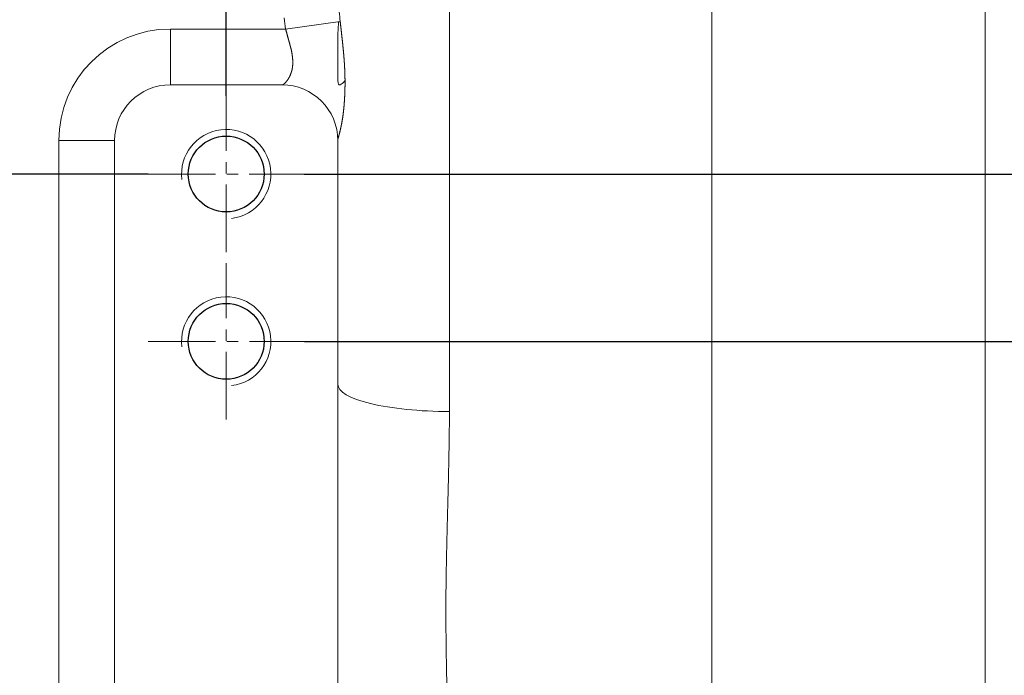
# Model space of a CAD drawing. Header units: millimetres. Extents: x 176 to 9387, y -11044 to -3322.
# Tile 195 of 256: x 8336 to 8425, y -9976 to -9917. Entities that reach past the tile are written whole.
import ezdxf

# ---------------------------------------------------------------- set-up
doc = ezdxf.new("R2010")
doc.units = ezdxf.units.MM
doc.header["$LTSCALE"] = 0.3175
doc.linetypes.add('CENTER2', pattern=[28.575, 19.05, -3.175, 3.175, -3.175])
for name, color, linetype, lineweight in [('1轮廓实线层', 7, 'Continuous', 18), ('2细线层', 4, 'Continuous', 13), ('3中心线层', 1, 'CENTER2', 13), ('7标注层', 4, 'Continuous', 13)]:
    doc.layers.add(name, color=color, linetype=linetype, lineweight=lineweight)
doc.styles.add('PC_TEXTSTYLE', font='ISOCP.SHX', dxfattribs={"width": 0.707, "bigfont": 'GBCBIG.SHX'})
doc.dimstyles.new('GB_LINEAR', dxfattribs={"dimtxt": 3.5, "dimasz": 3.5, "dimexe": 1, "dimexo": 0, "dimgap": 1.5, "dimtad": 1, "dimdsep": 46, "dimtxsty": 'PC_TEXTSTYLE', "dimcen": 0, "dimclrd": 256, "dimclrt": 3, "dimadec": 0, "dimazin": 2, "dimtp": 0.1, "dimtm": 0.1, "dimtfac": 0.71, "dimtdec": 3, "dimtmove": 0, "dimatfit": 3, "dimfxl": 1, "dimtfill": 1, "dimarcsym": 0})

# ---------------------------------------------------------------- blocks, each defined once
blk = doc.blocks.new('*D61')
at = {"layer": '7标注层', "color": 0, "lineweight": -2, "transparency": 16777216}
for p, q in [((8317.856, -9734.193), (8317.856, -9661.514)), ((8354.857, -9924.193), (8354.857, -9661.514))]:
    blk.add_line(p, q, dxfattribs=at)
at = {"layer": '7标注层', "lineweight": -2, "transparency": 16777216}
blk.add_line((8330.106, -9665.014), (8342.607, -9665.014), dxfattribs=at)
at = {"layer": '7标注层', "transparency": 16777216}
for points in [[(8330.106, -9662.972), (8330.106, -9667.055), (8317.856, -9665.014)], [(8342.607, -9667.055), (8342.607, -9662.972), (8354.857, -9665.014)]]:
    blk.add_solid(points, dxfattribs=at)
at = {"layer": 'Defpoints', "color": 0, "transparency": 16777216}
for p in [(8354.857, -9665.014), (8317.856, -9734.193), (8354.857, -9924.193)]:
    blk.add_point(p, dxfattribs=at)
at = {"layer": '7标注层', "color": 3, "transparency": 16777216, "insert": (8336.357, -9653.639), "char_height": 12.25, "attachment_point": 5, "style": 'PC_TEXTSTYLE', "bg_fill": 3, "box_fill_scale": 1.1, "bg_fill_color": 257, "bg_fill_transparency": 0}
blk.add_mtext('37', dxfattribs=at)
blk = doc.blocks.new('*D62')
at = {"layer": '7标注层', "color": 0, "lineweight": -2, "transparency": 16777216}
for p, q in [((8281.856, -9770.193), (8255.356, -9770.193)), ((8347.857, -9931.193), (8255.356, -9931.193))]:
    blk.add_line(p, q, dxfattribs=at)
at = {"layer": '7标注层', "lineweight": -2, "transparency": 16777216}
blk.add_line((8258.856, -9782.443), (8258.856, -9918.943), dxfattribs=at)
at = {"layer": '7标注层', "transparency": 16777216}
for points in [[(8260.898, -9782.443), (8256.815, -9782.443), (8258.856, -9770.193)], [(8256.815, -9918.943), (8260.898, -9918.943), (8258.856, -9931.193)]]:
    blk.add_solid(points, dxfattribs=at)
at = {"layer": 'Defpoints', "color": 0, "transparency": 16777216}
for p in [(8281.856, -9770.193), (8258.856, -9931.193), (8347.857, -9931.193)]:
    blk.add_point(p, dxfattribs=at)
at = {"layer": '7标注层', "color": 3, "transparency": 16777216, "insert": (8247.481, -9850.693), "char_height": 12.25, "attachment_point": 5, "rotation": 90, "style": 'PC_TEXTSTYLE', "bg_fill": 3, "box_fill_scale": 1.1, "bg_fill_color": 257, "bg_fill_transparency": 0}
blk.add_mtext('161', dxfattribs=at)
blk = doc.blocks.new('_Oblique')
at = {"color": 0, "lineweight": -2}
blk.add_line((-0.5, -0.5), (0.5, 0.5), dxfattribs=at)
blk = doc.blocks.new('*D63')
at = {"layer": '7标注层', "color": 0, "lineweight": -2, "transparency": 16777216}
for p, q in [((8361.857, -9931.193), (8457.338, -9931.193)), ((8361.859, -9946.193), (8457.338, -9946.193))]:
    blk.add_line(p, q, dxfattribs=at)
at = {"layer": '7标注层', "lineweight": -2, "transparency": 16777216}
blk.add_line((8453.838, -9946.193), (8453.838, -9931.193), dxfattribs=at)
at = {"layer": 'Defpoints', "color": 0, "transparency": 16777216}
for p in [(8361.857, -9931.193), (8453.838, -9931.193), (8361.859, -9946.193)]:
    blk.add_point(p, dxfattribs=at)
at = {"layer": '7标注层', "lineweight": -2, "transparency": 16777216, "xscale": 12.25, "yscale": 12.25, "zscale": 12.25}
for p, rotation in [((8453.838, -9931.193), 90), ((8453.838, -9946.193), 270)]:
    blk.add_blockref('_Oblique', p, dxfattribs=dict(at, rotation=rotation))
at = {"layer": '7标注层', "color": 3, "transparency": 16777216, "insert": (8442.463, -9938.693), "char_height": 12.25, "attachment_point": 5, "rotation": 90, "style": 'PC_TEXTSTYLE', "bg_fill": 3, "box_fill_scale": 1.1, "bg_fill_color": 257, "bg_fill_transparency": 0}
blk.add_mtext('15', dxfattribs=at)
blk = doc.blocks.new('*D64')
at = {"layer": '7标注层', "color": 0, "lineweight": -2, "transparency": 16777216}
for p, q in [((8361.859, -9946.193), (8457.338, -9946.193)), ((8361.866, -9994.193), (8457.338, -9994.193))]:
    blk.add_line(p, q, dxfattribs=at)
at = {"layer": '7标注层', "lineweight": -2, "transparency": 16777216}
blk.add_line((8453.838, -9946.193), (8453.838, -9994.193), dxfattribs=at)
at = {"layer": 'Defpoints', "color": 0, "transparency": 16777216}
for p in [(8361.859, -9946.193), (8361.866, -9994.193), (8453.838, -9994.193)]:
    blk.add_point(p, dxfattribs=at)
at = {"layer": '7标注层', "lineweight": -2, "transparency": 16777216, "xscale": 12.25, "yscale": 12.25, "zscale": 12.25}
for p, rotation in [((8453.838, -9946.193), 90), ((8453.838, -9994.193), 270)]:
    blk.add_blockref('_Oblique', p, dxfattribs=dict(at, rotation=rotation))
at = {"layer": '7标注层', "color": 3, "transparency": 16777216, "insert": (8442.463, -9970.193), "char_height": 12.25, "attachment_point": 5, "rotation": 90, "style": 'PC_TEXTSTYLE', "bg_fill": 3, "box_fill_scale": 1.1, "bg_fill_color": 257, "bg_fill_transparency": 0}
blk.add_mtext('48', dxfattribs=at)

msp = doc.modelspace()

# ---------------------------------------------------------------- linework, layer by layer
for centre in [(8354.85737, -9931.19279), (8354.85937, -9946.19279)]:
    msp.add_circle(centre, 3.4)
at = {"layer": '1轮廓实线层'}
for p, q in [((8398.35631, -10042.69279), (8398.35631, -9897.69279)), ((8374.85631, -9898.36705), (8374.85631, -9952.48026)), ((8422.85631, -10031.69279), (8422.85631, -9908.69279)), ((8365.07251, -9917.51554), (8360.18061, -9918.19279)), ((8349.85631, -9918.19279), (8360.18061, -9918.19279)), ((8349.85631, -9923.19279), (8349.85631, -9918.19279)), ((8349.85631, -9923.19279), (8359.88516, -9923.19279)), ((8359.85631, -9923.19279), (8349.85631, -9923.19279)), ((8344.85631, -9928.19279), (8339.85631, -9928.19279)), ((8339.85631, -10012.19279), (8339.85631, -9928.19279)), ((8344.85631, -9928.19279), (8344.85631, -10012.19279)), ((8364.85631, -9950.03715), (8364.85631, -9928.19279)), ((8364.85631, -9990.34844), (8364.85631, -9950.03715))]:
    msp.add_line(p, q, dxfattribs=at)
for centre, radius, start, end in [((8349.85631, -9928.19279), 10, 90, 180), ((8349.85631, -9928.19279), 5, 90, 180), ((8359.85631, -9928.19279), 5, 0, 90)]:
    msp.add_arc(centre, radius, start, end, dxfattribs=at)
msp.add_ellipse((8374.85631, -9950.03715), major_axis=(10, 0), ratio=0.24431084, start_param=3.14159265, end_param=4.71238898, dxfattribs=at)
for points in [[(8364.98991, -9916.65351), (8365.01429, -9916.94112), (8365.04186, -9917.2285), (8365.07251, -9917.51554)], [(8360.18061, -9918.19279), (8360.13455, -9917.86008), (8360.09321, -9917.52668), (8360.05671, -9917.19279)]]:
    msp.add_open_spline(points, degree=3, dxfattribs=at)
for points, knots in [([(8365.49812, -9922.84811), (8365.31592, -9923.02849), (8365.17539, -9923.14709), (8364.94044, -9923.23126), (8364.88629, -9923.11126), (8364.84768, -9922.53005), (8364.85827, -9922.07714), (8364.86215, -9920.9423), (8364.85476, -9920.25471), (8364.85799, -9918.87721), (8364.86906, -9918.19637), (8364.92691, -9917.53573)], [0, 0, 0, 0, 0.15257266, 0.15257266, 0.37117009, 0.37117009, 0.58976752, 0.58976752, 0.80836494, 0.80836494, 1, 1, 1, 1]), ([(8365.07251, -9917.51554), (8365.07444, -9917.53361), (8365.07831, -9917.56975), (8365.08414, -9917.62387), (8365.08999, -9917.67789), (8365.09585, -9917.73182), (8365.10173, -9917.78565), (8365.10763, -9917.83938), (8365.11353, -9917.89302), (8365.11945, -9917.94656), (8365.12537, -9918.00001), (8365.1313, -9918.05336), (8365.13723, -9918.10662), (8365.14316, -9918.15978), (8365.14909, -9918.21285), (8365.15503, -9918.26583), (8365.16095, -9918.31872), (8365.16687, -9918.37152), (8365.17278, -9918.42423), (8365.17869, -9918.47685), (8365.18458, -9918.52938), (8365.19046, -9918.58182), (8365.19632, -9918.63417), (8365.20217, -9918.68644), (8365.208, -9918.73862), (8365.21381, -9918.79071), (8365.21959, -9918.84272), (8365.22536, -9918.89464), (8365.2311, -9918.94648), (8365.23681, -9918.99824), (8365.2425, -9919.04991), (8365.24815, -9919.10151), (8365.25378, -9919.15302), (8365.25937, -9919.20445), (8365.26493, -9919.2558), (8365.27045, -9919.30707), (8365.27593, -9919.35826), (8365.28138, -9919.40937), (8365.28679, -9919.46041), (8365.29215, -9919.51136), (8365.29747, -9919.56225), (8365.30275, -9919.61305), (8365.30799, -9919.66379), (8365.31317, -9919.71444), (8365.31831, -9919.76503), (8365.3234, -9919.81554), (8365.32844, -9919.86598), (8365.33343, -9919.91634), (8365.33837, -9919.96664), (8365.34325, -9920.01687), (8365.34807, -9920.06702), (8365.35284, -9920.11711), (8365.35755, -9920.16713), (8365.36221, -9920.21708), (8365.3668, -9920.26696), (8365.37133, -9920.31678), (8365.3758, -9920.36653), (8365.38021, -9920.41622), (8365.38456, -9920.46584), (8365.38884, -9920.51539), (8365.39305, -9920.56489), (8365.3972, -9920.61432), (8365.40127, -9920.66369), (8365.40528, -9920.713), (8365.40923, -9920.76225), (8365.4131, -9920.81144), (8365.41689, -9920.86057), (8365.42062, -9920.90964), (8365.42428, -9920.95865), (8365.42786, -9921.0076), (8365.43136, -9921.0565), (8365.43479, -9921.10534), (8365.43815, -9921.15413), (8365.44142, -9921.20286), (8365.44462, -9921.25154), (8365.44774, -9921.30016), (8365.45079, -9921.34873), (8365.45375, -9921.39725), (8365.45663, -9921.44571), (8365.45944, -9921.49413), (8365.46216, -9921.54249), (8365.4648, -9921.59081), (8365.46736, -9921.63907), (8365.46983, -9921.68729), (8365.47222, -9921.73546), (8365.47453, -9921.78358), (8365.47675, -9921.83165), (8365.47889, -9921.87968), (8365.48094, -9921.92766), (8365.4829, -9921.9756), (8365.48478, -9922.02349), (8365.48658, -9922.07134), (8365.48828, -9922.11914), (8365.4899, -9922.16691), (8365.49143, -9922.21463), (8365.49287, -9922.2623), (8365.49423, -9922.30994), (8365.4955, -9922.35754), (8365.49667, -9922.4051), (8365.49776, -9922.45261), (8365.49876, -9922.50009), (8365.49967, -9922.54753), (8365.50049, -9922.59494), (8365.50122, -9922.6423), (8365.50186, -9922.68963), (8365.50241, -9922.73693), (8365.50287, -9922.78418), (8365.50324, -9922.83141), (8365.50352, -9922.8786), (8365.50371, -9922.92575), (8365.50381, -9922.97288), (8365.50381, -9923.01997), (8365.50373, -9923.06702), (8365.50356, -9923.11405), (8365.5033, -9923.16105), (8365.50294, -9923.20801), (8365.5025, -9923.25495), (8365.50196, -9923.30185), (8365.50134, -9923.34873), (8365.50062, -9923.39558), (8365.49982, -9923.4424), (8365.49892, -9923.48919), (8365.49794, -9923.53596), (8365.49687, -9923.5827), (8365.49571, -9923.62941), (8365.49445, -9923.6761), (8365.49311, -9923.72277), (8365.49169, -9923.76941), (8365.49017, -9923.81602), (8365.48857, -9923.86262), (8365.48688, -9923.90919), (8365.4851, -9923.95574), (8365.48323, -9924.00226), (8365.48085, -9924.05907), (8365.47788, -9924.1259), (8365.47426, -9924.20245), (8365.47044, -9924.2783), (8365.46642, -9924.35344), (8365.46221, -9924.42787), (8365.45781, -9924.50159), (8365.45322, -9924.57461), (8365.44845, -9924.64692), (8365.44349, -9924.71852), (8365.43835, -9924.78941), (8365.43304, -9924.8596), (8365.42754, -9924.92907), (8365.42188, -9924.99783), (8365.41604, -9925.06589), (8365.41004, -9925.13323), (8365.40387, -9925.19986), (8365.39754, -9925.26578), (8365.39106, -9925.33099), (8365.38442, -9925.39549), (8365.37763, -9925.45927), (8365.37069, -9925.52234), (8365.36361, -9925.58469), (8365.35639, -9925.64633), (8365.34904, -9925.70726), (8365.34155, -9925.76746), (8365.33394, -9925.82696), (8365.3262, -9925.88573), (8365.31835, -9925.94379), (8365.31038, -9926.00113), (8365.30231, -9926.05774), (8365.29412, -9926.11364), (8365.28584, -9926.16882), (8365.27747, -9926.22328), (8365.269, -9926.27702), (8365.26045, -9926.33003), (8365.25183, -9926.38232), (8365.24312, -9926.43388), (8365.23435, -9926.48473), (8365.22552, -9926.53484), (8365.21663, -9926.58423), (8365.20769, -9926.63289), (8365.1987, -9926.68083), (8365.18968, -9926.72804), (8365.18062, -9926.77451), (8365.17153, -9926.82026), (8365.16243, -9926.86528), (8365.15331, -9926.90956), (8365.14419, -9926.95312), (8365.13506, -9926.99594), (8365.12594, -9927.03803), (8365.11684, -9927.07938), (8365.10775, -9927.12), (8365.0987, -9927.15988), (8365.08968, -9927.19903), (8365.0807, -9927.23744), (8365.07177, -9927.27511), (8365.0629, -9927.31205), (8365.0541, -9927.34824), (8365.04537, -9927.3837), (8365.03672, -9927.41841), (8365.02817, -9927.45239), (8365.01971, -9927.48562), (8365.01135, -9927.51811), (8365.00311, -9927.54986), (8364.995, -9927.58087), (8364.98702, -9927.61113), (8364.97918, -9927.64065), (8364.97149, -9927.66942), (8364.96396, -9927.69745), (8364.95659, -9927.72473), (8364.94941, -9927.75127), (8364.94241, -9927.77706), (8364.93561, -9927.8021), (8364.92902, -9927.8264), (8364.92264, -9927.84995), (8364.91648, -9927.87275), (8364.91057, -9927.8948), (8364.9049, -9927.91611), (8364.89948, -9927.93666), (8364.89433, -9927.95647), (8364.88946, -9927.97553), (8364.88488, -9927.99385), (8364.88059, -9928.0114), (8364.8766, -9928.02826), (8364.87421, -9928.03886), (8364.87301, -9928.04416)], [0, 0, 0, 0, 0.00372797, 0.00745266, 0.01117418, 0.01489261, 0.01860804, 0.02232056, 0.02603028, 0.02973727, 0.03344164, 0.03714348, 0.04084288, 0.04453993, 0.04823473, 0.05192737, 0.05561795, 0.05930656, 0.0629933, 0.06667826, 0.07036154, 0.07404324, 0.07772344, 0.08140225, 0.08507976, 0.08875607, 0.09243128, 0.09610548, 0.09977877, 0.10345124, 0.107123, 0.11079414, 0.11446476, 0.11813496, 0.12180483, 0.12547448, 0.12914399, 0.13281348, 0.13648303, 0.14015275, 0.14382274, 0.14749308, 0.15116389, 0.15483526, 0.15850729, 0.16218008, 0.16585372, 0.16952832, 0.17320398, 0.17688078, 0.18055884, 0.18423825, 0.18791911, 0.19160152, 0.19528558, 0.19897138, 0.20265902, 0.20634861, 0.21004025, 0.21373402, 0.21743003, 0.22112838, 0.22482916, 0.22853248, 0.23223843, 0.23594711, 0.23965862, 0.24337305, 0.24709051, 0.25081108, 0.25453488, 0.25826198, 0.26199251, 0.26572654, 0.26946417, 0.27320551, 0.27695065, 0.28069968, 0.2844527, 0.28820981, 0.2919711, 0.29573666, 0.2995066, 0.30328101, 0.30705998, 0.3108436, 0.31463198, 0.3184252, 0.32222336, 0.32602655, 0.32983486, 0.3336484, 0.33746724, 0.34129149, 0.34512123, 0.34895656, 0.35279757, 0.35664435, 0.36049699, 0.36435558, 0.36822022, 0.37209098, 0.37596797, 0.37985127, 0.38374097, 0.38763716, 0.39153993, 0.39544937, 0.39936555, 0.40328859, 0.40721854, 0.41115552, 0.4150996, 0.41905087, 0.42300941, 0.42697531, 0.43094866, 0.43492953, 0.43891802, 0.44291422, 0.44691819, 0.45093003, 0.45494982, 0.45897764, 0.46301357, 0.4670577, 0.47111011, 0.47517088, 0.47924009, 0.48331782, 0.48740415, 0.49149916, 0.49560293, 0.49971554, 0.50657057, 0.51339159, 0.52017892, 0.52693288, 0.5336538, 0.540342, 0.54699783, 0.55362162, 0.56021372, 0.56677446, 0.5733042, 0.57980329, 0.58627208, 0.59271094, 0.59912022, 0.6055003, 0.61185155, 0.61817434, 0.62446905, 0.63073606, 0.63697575, 0.64318853, 0.64937478, 0.6555349, 0.6616693, 0.66777837, 0.67386253, 0.6799222, 0.68595779, 0.69196971, 0.69795841, 0.7039243, 0.70986783, 0.71578942, 0.72168952, 0.72756858, 0.73342704, 0.73926535, 0.74508397, 0.75088337, 0.756664, 0.76242633, 0.76817084, 0.77389799, 0.77960827, 0.78530215, 0.79098012, 0.79664267, 0.80229029, 0.80792347, 0.81354271, 0.81914851, 0.82474136, 0.83032179, 0.83589029, 0.84144738, 0.84699357, 0.85252937, 0.85805531, 0.8635719, 0.86907966, 0.87457912, 0.88007081, 0.88555525, 0.89103298, 0.89650451, 0.90197039, 0.90743115, 0.91288731, 0.91833943, 0.92378803, 0.92923364, 0.93467682, 0.94011809, 0.94555799, 0.95099706, 0.95643583, 0.96187486, 0.96731467, 0.97275579, 0.97819878, 0.98364416, 0.98909247, 0.99454423, 1, 1, 1, 1]), ([(8359.88136, -9923.19279), (8359.88229, -9923.19278), (8359.88417, -9923.19275), (8359.88724, -9923.19251), (8359.89052, -9923.19211), (8359.89404, -9923.19154), (8359.89779, -9923.1908), (8359.90176, -9923.18986), (8359.90596, -9923.18873), (8359.9104, -9923.1874), (8359.91506, -9923.18586), (8359.91995, -9923.1841), (8359.92507, -9923.18211), (8359.93042, -9923.17989), (8359.936, -9923.17742), (8359.9418, -9923.17471), (8359.94784, -9923.17173), (8359.95411, -9923.16848), (8359.9606, -9923.16496), (8359.96732, -9923.16114), (8359.97428, -9923.15704), (8359.98146, -9923.15262), (8359.98887, -9923.1479), (8359.99651, -9923.14285), (8360.00438, -9923.13746), (8360.01247, -9923.13174), (8360.0208, -9923.12566), (8360.02936, -9923.11922), (8360.03814, -9923.11242), (8360.04716, -9923.10523), (8360.0564, -9923.09765), (8360.06587, -9923.08967), (8360.07557, -9923.08129), (8360.0855, -9923.07248), (8360.09566, -9923.06324), (8360.10605, -9923.05357), (8360.11667, -9923.04344), (8360.12751, -9923.03286), (8360.13859, -9923.0218), (8360.14989, -9923.01027), (8360.16143, -9922.99824), (8360.17319, -9922.98572), (8360.18518, -9922.97268), (8360.1974, -9922.95912), (8360.20985, -9922.94503), (8360.22253, -9922.9304), (8360.23544, -9922.91522), (8360.24858, -9922.89948), (8360.26195, -9922.88316), (8360.27554, -9922.86626), (8360.28937, -9922.84877), (8360.30341, -9922.83067), (8360.32155, -9922.80695), (8360.34342, -9922.77735), (8360.36855, -9922.74147), (8360.39298, -9922.70488), (8360.41669, -9922.66767), (8360.43968, -9922.62991), (8360.46195, -9922.59169), (8360.48351, -9922.55309), (8360.50435, -9922.51418), (8360.52447, -9922.47505), (8360.54387, -9922.43576), (8360.56256, -9922.39639), (8360.58053, -9922.35701), (8360.59778, -9922.31768), (8360.61432, -9922.27846), (8360.63014, -9922.23942), (8360.64524, -9922.20062), (8360.65962, -9922.16212), (8360.67328, -9922.12396), (8360.68623, -9922.08621), (8360.69847, -9922.04892), (8360.70998, -9922.01213), (8360.72078, -9921.9759), (8360.73086, -9921.94026), (8360.74022, -9921.90527), (8360.74887, -9921.87096), (8360.7568, -9921.83737), (8360.76401, -9921.80455), (8360.77051, -9921.77253), (8360.77764, -9921.73389), (8360.7852, -9921.68794), (8360.79304, -9921.63396), (8360.79991, -9921.57906), (8360.80584, -9921.52327), (8360.81082, -9921.46658), (8360.81484, -9921.40901), (8360.81792, -9921.35057), (8360.82005, -9921.29126), (8360.82122, -9921.23108), (8360.82145, -9921.17006), (8360.82072, -9921.10819), (8360.81905, -9921.04549), (8360.81643, -9920.98197), (8360.81285, -9920.91764), (8360.80833, -9920.85251), (8360.80285, -9920.78659), (8360.79643, -9920.71989), (8360.78905, -9920.65242), (8360.78073, -9920.5842), (8360.77145, -9920.51524), (8360.76123, -9920.44555), (8360.75005, -9920.37514), (8360.73792, -9920.30404), (8360.72486, -9920.23224), (8360.7108, -9920.15977), (8360.70013, -9920.10721), (8360.69313, -9920.07455), (8360.6902, -9920.06159), (8360.6869, -9920.0474), (8360.68321, -9920.03196), (8360.67913, -9920.01529), (8360.67467, -9919.99736), (8360.66983, -9919.97818), (8360.6646, -9919.95775), (8360.65898, -9919.93604), (8360.65298, -9919.91307), (8360.6466, -9919.88882), (8360.63983, -9919.86328), (8360.63268, -9919.83646), (8360.62514, -9919.80834), (8360.61721, -9919.77891), (8360.6089, -9919.74818), (8360.60021, -9919.71613), (8360.59113, -9919.68276), (8360.58166, -9919.64806), (8360.57181, -9919.61202), (8360.56158, -9919.57464), (8360.55096, -9919.5359), (8360.53995, -9919.49582), (8360.52856, -9919.45437), (8360.51678, -9919.41156), (8360.50462, -9919.36737), (8360.49207, -9919.3218), (8360.47914, -9919.27486), (8360.46582, -9919.22653), (8360.45212, -9919.17681), (8360.43803, -9919.12569), (8360.42356, -9919.07319), (8360.4087, -9919.01928), (8360.39346, -9918.96398), (8360.37783, -9918.90729), (8360.36182, -9918.84919), (8360.34542, -9918.7897), (8360.32864, -9918.72882), (8360.31147, -9918.66655), (8360.29391, -9918.6029), (8360.27597, -9918.53787), (8360.25765, -9918.47147), (8360.23894, -9918.40371), (8360.21984, -9918.33459), (8360.20036, -9918.26414), (8360.18724, -9918.21672), (8360.18061, -9918.19279)], [0, 0, 0, 0, 0.00344686, 0.00695096, 0.01051242, 0.01413139, 0.01780801, 0.02154238, 0.02533464, 0.0291849, 0.03309325, 0.03705982, 0.04108469, 0.04516796, 0.04930972, 0.05351005, 0.05776905, 0.06208679, 0.06646335, 0.0708988, 0.07539321, 0.07994665, 0.08455918, 0.08923088, 0.09396179, 0.09875198, 0.1036015, 0.10851041, 0.11347875, 0.11850659, 0.12359397, 0.12874093, 0.13394752, 0.13921378, 0.14453976, 0.1499255, 0.15537103, 0.1608764, 0.16644164, 0.17206679, 0.17775188, 0.18349695, 0.18930202, 0.19516714, 0.20109232, 0.20707761, 0.21312302, 0.21922859, 0.22539434, 0.23162031, 0.23790651, 0.24425297, 0.25065971, 0.2622726, 0.27366775, 0.28484525, 0.29580518, 0.30654764, 0.31707273, 0.32738054, 0.3374712, 0.34734482, 0.35700152, 0.36644145, 0.37566475, 0.38467157, 0.39346208, 0.40203646, 0.41039491, 0.41853763, 0.42646486, 0.43417683, 0.44167382, 0.44895611, 0.45602402, 0.46287789, 0.46951812, 0.47594511, 0.48215933, 0.48816128, 0.49395154, 0.49953073, 0.50889707, 0.51827268, 0.52765909, 0.53705784, 0.54647043, 0.5558984, 0.56534324, 0.57480646, 0.58428955, 0.59379398, 0.60332124, 0.61287278, 0.62245005, 0.6320545, 0.64168754, 0.6513506, 0.66104506, 0.67077233, 0.68053377, 0.69033074, 0.70016458, 0.71003663, 0.7199482, 0.72990058, 0.73989506, 0.7499329, 0.75154024, 0.75331734, 0.7552643, 0.75738118, 0.75966807, 0.76212499, 0.764752, 0.76754913, 0.7705164, 0.77365383, 0.77696145, 0.78043927, 0.78408729, 0.78790555, 0.79189404, 0.79605277, 0.80038176, 0.804881, 0.80955051, 0.8143903, 0.81940036, 0.8245807, 0.82993132, 0.83545224, 0.84114344, 0.84700494, 0.85303674, 0.85923884, 0.86561125, 0.87215396, 0.87886697, 0.88575029, 0.89280393, 0.90002788, 0.90742214, 0.91498671, 0.9227216, 0.93062681, 0.93870234, 0.94694818, 0.95536435, 0.96395083, 0.97270764, 0.98163477, 0.99073222, 1, 1, 1, 1]), ([(8374.85631, -9952.48026), (8374.85629, -9952.5188), (8374.85627, -9952.59661), (8374.85608, -9952.71447), (8374.85578, -9952.83455), (8374.85535, -9952.95686), (8374.8548, -9953.0814), (8374.85413, -9953.20817), (8374.85334, -9953.33718), (8374.85242, -9953.46842), (8374.85139, -9953.6019), (8374.85023, -9953.73762), (8374.84895, -9953.87558), (8374.84755, -9954.01579), (8374.84603, -9954.15825), (8374.84439, -9954.30296), (8374.84262, -9954.44992), (8374.84073, -9954.59914), (8374.83872, -9954.75061), (8374.83659, -9954.90435), (8374.83434, -9955.06035), (8374.83197, -9955.21861), (8374.82947, -9955.37915), (8374.82685, -9955.54195), (8374.82411, -9955.70702), (8374.82125, -9955.87437), (8374.81827, -9956.044), (8374.81517, -9956.2159), (8374.81194, -9956.39008), (8374.80859, -9956.56655), (8374.80512, -9956.7453), (8374.80153, -9956.92634), (8374.79782, -9957.10967), (8374.79398, -9957.29529), (8374.79003, -9957.48321), (8374.78595, -9957.67341), (8374.78175, -9957.86592), (8374.77743, -9958.06072), (8374.77299, -9958.25782), (8374.76842, -9958.45722), (8374.76374, -9958.65893), (8374.75893, -9958.86294), (8374.754, -9959.06926), (8374.74895, -9959.27788), (8374.74377, -9959.48881), (8374.73848, -9959.70205), (8374.73306, -9959.9176), (8374.72752, -9960.13547), (8374.72186, -9960.35564), (8374.71608, -9960.57813), (8374.71018, -9960.80293), (8374.70416, -9961.03005), (8374.69533, -9961.3587), (8374.68397, -9961.78428), (8374.67054, -9962.30222), (8374.65775, -9962.80837), (8374.64561, -9963.30267), (8374.63412, -9963.78507), (8374.62329, -9964.25555), (8374.61311, -9964.71404), (8374.60358, -9965.16052), (8374.59471, -9965.59495), (8374.58649, -9966.0173), (8374.57892, -9966.42755), (8374.572, -9966.82567), (8374.56573, -9967.21163), (8374.56011, -9967.58543), (8374.55515, -9967.94703), (8374.55084, -9968.29643), (8374.54718, -9968.63362), (8374.54418, -9968.95857), (8374.54182, -9969.27129), (8374.54012, -9969.57176), (8374.53906, -9969.85998), (8374.53863, -9970.1792), (8374.53896, -9970.53642), (8374.54005, -9970.93865), (8374.54193, -9971.34961), (8374.5446, -9971.76928), (8374.54805, -9972.19766), (8374.55228, -9972.63473), (8374.5573, -9973.08045), (8374.5631, -9973.53482), (8374.56969, -9973.9978), (8374.57706, -9974.46936), (8374.58522, -9974.94949), (8374.59416, -9975.43814), (8374.60388, -9975.93528), (8374.61439, -9976.44088), (8374.62568, -9976.95489), (8374.63776, -9977.47727), (8374.65063, -9978.00797), (8374.66426, -9978.54696), (8374.67757, -9979.04952), (8374.68994, -9979.50986), (8374.70083, -9979.92221), (8374.71137, -9980.32529), (8374.72153, -9980.71911), (8374.73133, -9981.10368), (8374.74076, -9981.47901), (8374.74981, -9981.84512), (8374.7585, -9982.202), (8374.76682, -9982.54968), (8374.77477, -9982.88818), (8374.78235, -9983.2175), (8374.78956, -9983.53765), (8374.7964, -9983.84867), (8374.80287, -9984.15056), (8374.80897, -9984.44333), (8374.8147, -9984.72702), (8374.82006, -9985.00162), (8374.82505, -9985.26716), (8374.82968, -9985.52367), (8374.83393, -9985.77114), (8374.83782, -9986.00961), (8374.84133, -9986.23908), (8374.84448, -9986.45958), (8374.84726, -9986.67112), (8374.84967, -9986.87372), (8374.8517, -9987.06739), (8374.85337, -9987.25216), (8374.85468, -9987.42803), (8374.8556, -9987.59502), (8374.85619, -9987.75315), (8374.85627, -9987.85558), (8374.85631, -9987.90533)], [0, 0, 0, 0, 0.00333093, 0.00672444, 0.01018056, 0.01369926, 0.01728057, 0.02092448, 0.02463099, 0.02840011, 0.03223184, 0.03612618, 0.04008314, 0.04410271, 0.0481849, 0.05232971, 0.05653714, 0.06080719, 0.06513987, 0.06953518, 0.07399311, 0.07851367, 0.08309686, 0.08774269, 0.09245114, 0.09722223, 0.10205596, 0.10695232, 0.11191133, 0.11693297, 0.12201725, 0.12716417, 0.13237373, 0.13764593, 0.14298078, 0.14837827, 0.15383841, 0.15936119, 0.16494662, 0.1705947, 0.17630542, 0.18207879, 0.18791482, 0.19381349, 0.19977481, 0.20579878, 0.21188541, 0.21803468, 0.22424661, 0.2305212, 0.23685843, 0.24325833, 0.24972087, 0.26463084, 0.27919782, 0.29342183, 0.30730287, 0.32084094, 0.33403606, 0.34688823, 0.35939747, 0.37156378, 0.38338716, 0.39486764, 0.40600523, 0.41679993, 0.42725177, 0.43736076, 0.44712691, 0.45655026, 0.46563081, 0.4743686, 0.48276365, 0.49081599, 0.49852567, 0.50951853, 0.5207561, 0.53223842, 0.54396553, 0.55593747, 0.56815426, 0.58061594, 0.59332253, 0.60627407, 0.61947059, 0.63291209, 0.64659862, 0.66053019, 0.67470683, 0.68912854, 0.70379536, 0.7187073, 0.73386438, 0.7492666, 0.76114407, 0.7727689, 0.78414108, 0.79526062, 0.80612753, 0.8167418, 0.82710344, 0.83721244, 0.84706881, 0.85667255, 0.86602366, 0.87512215, 0.88396801, 0.89256125, 0.90090188, 0.90898989, 0.91682529, 0.92440808, 0.93173827, 0.93881586, 0.94564086, 0.95221328, 0.95853311, 0.96460037, 0.97041506, 0.9759772, 0.98128679, 0.98634385, 0.9911484, 0.99570044, 1, 1, 1, 1])]:
    msp.add_open_spline(points, degree=3, knots=knots, dxfattribs=at)
at = {"layer": '2细线层'}
for centre in [(8354.85737, -9931.19279), (8354.85937, -9946.19279)]:
    msp.add_arc(centre, 4, 277, 187, dxfattribs=at)
at = {"layer": '3中心线层'}
for p, q in [((8354.85737, -9938.19279), (8354.85737, -9924.19279)), ((8347.85737, -9931.19279), (8361.85737, -9931.19279)), ((8354.85937, -9953.19279), (8354.85937, -9939.19279)), ((8347.85937, -9946.19279), (8361.85937, -9946.19279))]:
    msp.add_line(p, q, dxfattribs=at)

# ---------------------------------------------------------------- next in the draw order: dimensions: what is measured, and where the dimension line sits
at = {"layer": '7标注层'}
dim = msp.add_linear_dim(base=(8354.85737, -9665.01381), p1=(8317.85631, -9734.19279), p2=(8354.85737, -9924.19279), dimstyle='GB_LINEAR', override={"dimscale": 3.5, "dimgap": 1.5, "dimtad": 1, "dimjust": 0, "dimdec": 2, "dimlfac": 1, "dimse1": 0, "dimse2": 0, "dimsd1": 0, "dimsd2": 0, "dimclrd": 256, "dimclre": 0, "dimtofl": 1}, dxfattribs=at)
dim.commit()
dim.dimension.update_dxf_attribs({"geometry": '*D61', "text_midpoint": (8336.35684, -9653.63881)})
dim = msp.add_linear_dim(base=(8453.83777, -9931.19279), p1=(8361.85937, -9946.19279), p2=(8361.85737, -9931.19279), angle=90, dimstyle='GB_LINEAR', override={"dimscale": 3.5, "dimgap": 1.5, "dimtad": 1, "dimjust": 0, "dimdec": 2, "dimlfac": 1, "dimpost": '<>', "dimblk1": 'Oblique', "dimblk2": 'Oblique', "dimsah": 1, "dimse1": 0, "dimse2": 0, "dimsd1": 0, "dimsd2": 0, "dimclrd": 256, "dimclre": 0, "dimtofl": 1}, dxfattribs=at)
dim.commit()
dim.dimension.update_dxf_attribs({"geometry": '*D63', "text_midpoint": (8453.83777, -9938.69279), "dimtype": 160})

# ---------------------------------------------------------------- next in the draw order: dimensions: what is measured, and where the dimension line sits
for base, p1, p2, override, picture, middle in [((8258.85631, -9931.19279), (8281.85631, -9770.19279), (8347.85737, -9931.19279), {"dimscale": 3.5, "dimgap": 1.5, "dimtad": 1, "dimjust": 0, "dimdec": 2, "dimlfac": 1, "dimse1": 0, "dimse2": 0, "dimsd1": 0, "dimsd2": 0, "dimclrd": 256, "dimclre": 0, "dimtofl": 1}, '*D62', (8247.48131, -9850.69279)), ((8453.83777, -9994.19279), (8361.85937, -9946.19279), (8361.86577, -9994.19279), {"dimscale": 3.5, "dimpost": '<>', "dimblk1": 'Oblique', "dimblk2": 'Oblique', "dimsah": 1, "dimtfill": 1, "dimtfillclr": 0}, '*D64', (8442.46277, -9970.19279))]:
    dim = msp.add_linear_dim(base=base, p1=p1, p2=p2, angle=90, dimstyle='GB_LINEAR', override=override, dxfattribs=at)
    dim.commit()
    dim.dimension.update_dxf_attribs({"geometry": picture, "text_midpoint": middle})

doc.saveas('drawing.dxf')
